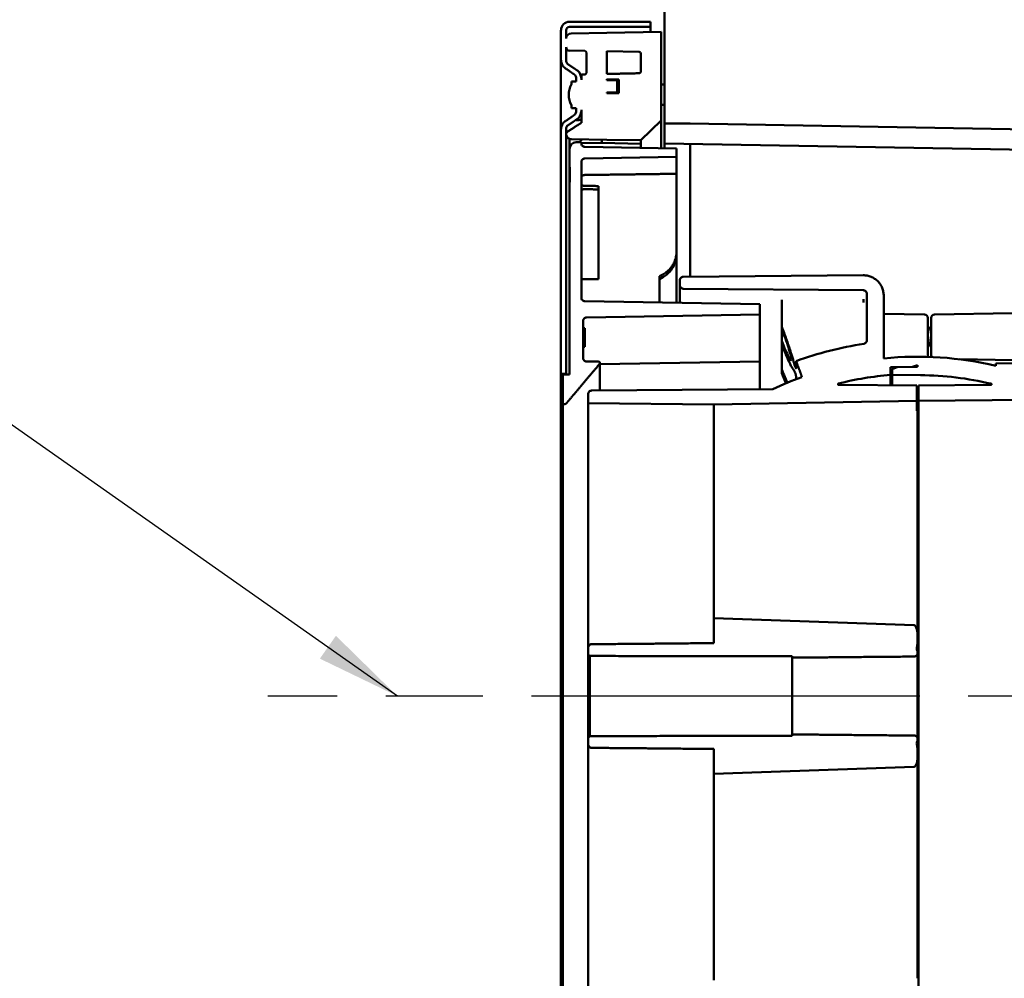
# Model space of a CAD drawing. Header units: inches. Extents: x 0 to 234, y 0 to 165.
# Tile 64 of 85: x 140 to 151, y 69 to 80. Entities that reach past the tile are written whole.
import ezdxf

# ---------------------------------------------------------------- set-up
doc = ezdxf.new("R2010")
doc.units = ezdxf.units.IN
doc.header["$LTSCALE"] = 10
doc.header["$MEASUREMENT"] = 0
doc.linetypes.add('CHAIN', pattern=[0.3543, 0.2362, -0.0295, 0.0591, -0.0295])
for name, color, linetype, lineweight in [('Centerline (ANSI)', 7, 'Continuous', 25), ('Symbol (ANSI)', 7, 'Continuous', 25), ('Visible (ANSI)', 7, 'Continuous', 50)]:
    doc.layers.add(name, color=color, linetype=linetype, lineweight=lineweight)
doc.styles.add('Note Text (ANSI)', font='arial.ttf')
doc.dimstyles.new('Default (ANSI)$7', dxfattribs={"dimscale": 10, "dimtxt": 0.12, "dimasz": 0.098425, "dimexe": 0.125, "dimexo": 0.0625, "dimgap": 0.031496, "dimtad": 0, "dimtih": 1, "dimtoh": 1, "dimrnd": 1e-08, "dimzin": 4, "dimdsep": 46, "dimtxsty": 'Note Text (ANSI)', "dimcen": 0.09, "dimdle": 0.393701, "dimclrd": 256, "dimclre": 256, "dimclrt": 256, "dimadec": 0, "dimazin": 1, "dimtfac": 1, "dimtofl": 0, "dimtmove": 0, "dimatfit": 3, "dimfxl": 1, "dimtolj": 1, "dimtzin": 4, "dimlwd": -1, "dimlwe": -1, "dimarcsym": 0})

msp = doc.modelspace()

# ---------------------------------------------------------------- linework, layer by layer
at = {"layer": 'Centerline (ANSI)', "linetype": 'CHAIN', "ltscale": 1.905165}
msp.add_line((170.391, 72.486), (142.586, 72.486), dxfattribs=at)
at = {"layer": 'Visible (ANSI)'}
for p, q in [((147.184, 90.486), (147.184, 80.203)), ((147.019, 80.301), (146.082, 80.301)), ((146.082, 80.242), (147.019, 80.242)), ((147.019, 80.242), (147.019, 80.301)), ((147.019, 80.181), (147.019, 80.242)), ((145.983, 80.203), (145.983, 79.858)), ((146.043, 80.106), (146.043, 80.203)), ((146.515, 80.172), (146.101, 80.165)), ((147.145, 80.183), (146.515, 80.172)), ((147.145, 79.156), (147.145, 80.183)), ((147.184, 80.203), (147.184, 80.02)), ((146.043, 79.848), (146.043, 80.005)), ((147.184, 80.02), (147.184, 79.587)), ((146.081, 79.966), (146.259, 79.963)), ((146.22, 79.926), (146.22, 79.926)), ((146.279, 79.943), (146.279, 79.715)), ((146.515, 79.696), (146.515, 79.959)), ((146.515, 79.959), (146.889, 79.952)), ((146.909, 79.932), (146.909, 79.728)), ((145.983, 79.858), (145.983, 79.052)), ((146.22, 79.675), (146.214, 79.675)), ((146.259, 79.691), (146.22, 79.69)), ((146.22, 79.69), (146.22, 79.629)), ((146.161, 79.609), (146.106, 79.609)), ((146.106, 79.609), (146.106, 79.577)), ((146.161, 79.642), (146.161, 79.609)), ((146.515, 79.624), (146.515, 79.635)), ((146.515, 79.635), (146.653, 79.632)), ((146.633, 79.622), (146.515, 79.624)), ((146.633, 79.485), (146.633, 79.622)), ((146.653, 79.632), (146.653, 79.475)), ((147.145, 79.573), (147.184, 79.573)), ((147.184, 79.587), (147.184, 79.126)), ((146.515, 79.482), (146.633, 79.485)), ((146.515, 79.472), (146.515, 79.482)), ((146.653, 79.475), (146.515, 79.472)), ((146.106, 79.333), (146.106, 79.301)), ((147.145, 79.337), (147.184, 79.337)), ((146.106, 79.301), (146.161, 79.301)), ((146.161, 79.301), (146.161, 79.268)), ((146.22, 79.281), (146.22, 79.131)), ((146.909, 78.928), (147.145, 79.156)), ((147.145, 78.835), (147.145, 79.156)), ((147.184, 79.126), (147.184, 79.12)), ((147.184, 79.12), (147.482, 79.12)), ((147.184, 79.12), (147.184, 79.007)), ((147.482, 79.12), (158.411, 78.93)), ((145.983, 79.052), (145.983, 76.222)), ((146.043, 76.222), (146.043, 79.062)), ((147.184, 78.889), (147.184, 79.007)), ((146.082, 78.945), (146.082, 78.907)), ((146.082, 78.907), (146.082, 78.826)), ((146.101, 78.942), (146.515, 78.934)), ((146.22, 78.906), (146.159, 78.905)), ((146.22, 78.89), (146.22, 78.906)), ((146.234, 78.894), (146.22, 78.894)), ((146.443, 78.896), (146.234, 78.894)), ((146.456, 78.896), (146.443, 78.896)), ((146.456, 78.936), (146.456, 78.896)), ((146.456, 78.896), (146.909, 78.888)), ((146.515, 78.934), (146.909, 78.928)), ((146.909, 78.888), (146.909, 78.928)), ((146.909, 78.888), (146.909, 78.88)), ((146.909, 78.88), (146.909, 78.84)), ((147.184, 78.889), (158.407, 78.693)), ((147.184, 78.889), (147.184, 78.835)), ((147.482, 78.609), (147.482, 78.884)), ((146.082, 78.826), (146.082, 78.627)), ((147.322, 78.832), (146.258, 78.851)), ((147.322, 78.734), (147.322, 78.832)), ((146.082, 78.627), (146.082, 78.035)), ((146.082, 78.627), (146.082, 78.627)), ((146.22, 77.102), (146.22, 78.676)), ((146.258, 78.715), (147.322, 78.734)), ((147.322, 78.734), (147.322, 78.539)), ((147.322, 78.539), (147.322, 77.636)), ((147.482, 77.346), (147.482, 78.609)), ((146.417, 78.397), (146.417, 77.319)), ((146.082, 78.035), (146.082, 76.212)), ((147.322, 77.605), (147.322, 77.636)), ((147.322, 77.605), (147.322, 77.044)), ((147.125, 77.351), (147.165, 77.373)), ((147.125, 77.047), (147.125, 77.351)), ((147.165, 77.341), (147.125, 77.319)), ((147.361, 77.305), (147.361, 77.247)), ((149.485, 77.363), (147.4, 77.345)), ((147.361, 77.247), (147.361, 77.043)), ((147.4, 77.207), (149.488, 77.189)), ((149.527, 77.15), (149.527, 76.608)), ((148.287, 77.027), (146.258, 77.063)), ((148.287, 76.908), (148.287, 77.027)), ((148.543, 77.079), (148.543, 77.041)), ((148.543, 76.766), (148.543, 77.041)), ((149.724, 76.4), (149.724, 77.127)), ((150.197, 76.907), (149.724, 76.915)), ((150.313, 76.907), (151.22, 76.923)), ((146.239, 76.404), (146.239, 76.834)), ((146.278, 76.873), (148.287, 76.908)), ((148.287, 76.908), (148.287, 76.833)), ((148.287, 76.777), (148.287, 76.833)), ((150.235, 76.868), (150.235, 76.433)), ((150.275, 76.433), (150.275, 76.868)), ((146.239, 76.75), (146.259, 76.75)), ((146.259, 76.75), (146.259, 76.627)), ((148.287, 76.777), (148.287, 76.364)), ((148.543, 76.744), (148.543, 76.766)), ((148.543, 76.603), (148.543, 76.744)), ((150.275, 76.747), (150.249, 76.747)), ((146.259, 76.627), (146.259, 76.566)), ((148.543, 76.562), (148.543, 76.603)), ((146.239, 76.543), (146.259, 76.543)), ((146.239, 76.538), (146.259, 76.538)), ((146.239, 76.534), (146.259, 76.534)), ((146.259, 76.566), (146.259, 76.543)), ((146.259, 76.543), (146.259, 76.538)), ((146.259, 76.543), (146.259, 76.543)), ((146.259, 76.538), (146.259, 76.534)), ((148.543, 76.272), (148.543, 76.562)), ((150.254, 76.555), (150.235, 76.555)), ((146.419, 76.362), (146.278, 76.364)), ((148.287, 76.364), (146.435, 76.332)), ((146.435, 76.026), (146.435, 76.346)), ((148.287, 76.364), (148.287, 76.043)), ((148.709, 76.285), (148.709, 76.369)), ((150.606, 76.389), (151.22, 76.378)), ((152.496, 76.366), (151.023, 76.341)), ((148.543, 76.223), (148.543, 76.272)), ((149.802, 76.298), (150.059, 76.301)), ((149.802, 76.209), (149.802, 76.298)), ((149.881, 76.298), (149.822, 76.276)), ((149.822, 76.276), (149.822, 76.209)), ((150.117, 76.3), (149.881, 76.298)), ((150.059, 76.301), (150.117, 76.322)), ((150.059, 76.301), (150.059, 76.299)), ((150.117, 76.322), (150.117, 76.3)), ((151.023, 76.341), (151.023, 76.314)), ((145.983, 76.222), (146.043, 76.222)), ((145.983, 68.751), (145.983, 76.222)), ((146.003, 76.193), (146.003, 75.893)), ((146.082, 76.212), (146.023, 76.212)), ((146.043, 76.222), (146.043, 76.212)), ((148.709, 76.158), (148.709, 76.187)), ((149.802, 76.209), (149.802, 76.087)), ((149.822, 76.209), (150.15, 76.206)), ((149.822, 76.209), (149.822, 76.087)), ((148.44, 76.044), (146.337, 76.026)), ((150.109, 76.084), (149.201, 76.092)), ((150.109, 75.907), (150.109, 76.084)), ((150.965, 76.092), (150.125, 76.085)), ((150.125, 76.085), (150.125, 75.907)), ((146.003, 75.893), (146.003, 69.08)), ((146.298, 75.986), (146.298, 75.879)), ((147.755, 75.866), (150.109, 75.907)), ((150.109, 75.907), (150.109, 75.813)), ((150.125, 75.907), (151.873, 75.922)), ((150.125, 75.907), (150.125, 69.066)), ((146.298, 75.879), (147.755, 75.866)), ((146.298, 75.879), (146.298, 73.045)), ((147.755, 75.866), (147.755, 75.78)), ((147.755, 75.78), (147.755, 75.731)), ((150.117, 75.805), (150.109, 75.805)), ((150.117, 75.798), (150.117, 75.805)), ((150.117, 75.758), (150.117, 75.798)), ((147.755, 75.731), (147.755, 73.387)), ((150.117, 73.156), (150.117, 75.758)), ((150.078, 73.308), (147.755, 73.387)), ((147.755, 73.387), (147.755, 73.1)), ((150.117, 73.154), (150.117, 73.156)), ((150.117, 72.994), (150.117, 73.154)), ((146.298, 73.045), (146.298, 72.972)), ((146.298, 72.972), (146.298, 72.001)), ((146.318, 72.022), (146.318, 72.951)), ((148.661, 72.947), (148.661, 72.931)), ((148.661, 72.931), (148.661, 72.042)), ((150.117, 72.987), (150.117, 72.994)), ((150.117, 71.986), (150.117, 72.987)), ((148.661, 72.042), (148.661, 72.026)), ((146.298, 72.001), (146.298, 71.928)), ((146.298, 71.928), (146.298, 69.094)), ((150.117, 71.979), (150.117, 71.986)), ((150.117, 71.819), (150.117, 71.979)), ((147.755, 71.873), (147.755, 71.586)), ((150.117, 71.817), (150.117, 71.819)), ((150.117, 69.215), (150.117, 71.817)), ((147.755, 71.586), (150.078, 71.665)), ((147.755, 71.586), (147.755, 69.242)), ((147.755, 69.242), (147.755, 69.193))]:
    msp.add_line(p, q, dxfattribs=at)
for centre, radius, start, end in [((146.082, 80.203), 0.0984, 90, 180), ((146.082, 80.203), 0.0394, 90, 180), ((146.102, 80.106), 0.0591, 91, 180), ((146.082, 80.005), 0.0394, 180, 269), ((146.259, 79.943), 0.0197, 0, 89), ((146.889, 79.932), 0.0197, 0, 89), ((146.319, 79.455), 0.246, 150.3405, 209.6595), ((146.102, 79.001), 0.0591, 199.8679, 269), ((146.161, 78.826), 0.0787, 91, 180), ((150.196, 76.868), 0.0394, 0, 89), ((150.314, 76.868), 0.0394, 91, 180), ((150.117, 72.486), 4.13, 98.6898, 109.9431), ((150.117, 72.486), 3.933, 76.6889, 95.7451), ((150.196, 76.433), 0.0394, 336.4655, 0), ((150.314, 76.433), 0.0394, 180, 206.0646), ((150.117, 72.486), 3.933, 109.9413, 115.2386), ((150.117, 72.486), 3.736, 94.8362, 104.2219), ((150.117, 72.486), 3.719, 76.7927, 89.4994)]:
    msp.add_arc(centre, radius, start, end, dxfattribs=at)
for centre, major_axis, ratio, start_param, end_param in [((146.121, 78.035), (0, 1.128), 0.034899, 1.039071, 1.570796), ((149.488, 77.065), (0, 0.0197), 0.072169, 3.414237, 6.067537), ((150.078, 73.156), (0, 0.152), 0.258819, 4.712389, 6.274459), ((150.078, 73.154), (0, -0.152), 0.258819, 0.81447, 1.570796), ((150.078, 71.819), (0, 0.152), 0.258819, 4.712389, 5.468653), ((150.078, 71.817), (0, -0.152), 0.258819, 0.008727, 1.570796)]:
    msp.add_ellipse(centre, major_axis=major_axis, ratio=ratio, start_param=start_param, end_param=end_param, dxfattribs=at)
for points, knots in [([(145.983, 79.858), (145.983, 79.844), (145.987, 79.827), (145.996, 79.802), (146.005, 79.788), (146.019, 79.772), (146.026, 79.767), (146.033, 79.762)], [0.384757, 0.384757, 0.384757, 0.384757, 0.4901811, 0.4901811, 0.5932148, 0.5932148, 0.6522397, 0.6522397, 0.6522397, 0.6522397]), ([(146.062, 79.81), (146.059, 79.812), (146.056, 79.814), (146.051, 79.821), (146.047, 79.826), (146.044, 79.836), (146.043, 79.842), (146.043, 79.848)], [0.3613105, 0.3613105, 0.3613105, 0.3613105, 0.3869647, 0.3869647, 0.4264542, 0.4264542, 0.4674738, 0.4674738, 0.4674738, 0.4674738]), ([(146.141, 79.687), (146.143, 79.685), (146.146, 79.683), (146.151, 79.676), (146.155, 79.67), (146.159, 79.658), (146.161, 79.649), (146.161, 79.642)], [0.0507248, 0.0507248, 0.0507248, 0.0507248, 0.0723695, 0.0723695, 0.1175327, 0.1175327, 0.1724016, 0.1724016, 0.1724016, 0.1724016]), ([(146.22, 79.629), (146.22, 79.646), (146.217, 79.666), (146.207, 79.695), (146.199, 79.709), (146.185, 79.726), (146.178, 79.733), (146.17, 79.738)], [0.4237518, 0.4237518, 0.4237518, 0.4237518, 0.5527575, 0.5527575, 0.6551935, 0.6551935, 0.721307, 0.721307, 0.721307, 0.721307]), ([(146.279, 79.715), (146.279, 79.712), (146.278, 79.708), (146.276, 79.702), (146.274, 79.699), (146.271, 79.695), (146.268, 79.693), (146.264, 79.691), (146.262, 79.691), (146.259, 79.691)], [0.08162098, 0.08162098, 0.08162098, 0.08162098, 0.10568095, 0.10568095, 0.1277851, 0.1277851, 0.14722508, 0.14722508, 0.16360233, 0.16360233, 0.16360233, 0.16360233]), ([(146.909, 79.728), (146.909, 79.725), (146.908, 79.722), (146.906, 79.716), (146.905, 79.713), (146.901, 79.709), (146.899, 79.707), (146.894, 79.705), (146.892, 79.704), (146.889, 79.704)], [0.08097761, 0.08097761, 0.08097761, 0.08097761, 0.10341653, 0.10341653, 0.12430625, 0.12430625, 0.14478871, 0.14478871, 0.16214371, 0.16214371, 0.16214371, 0.16214371]), ([(146.161, 79.268), (146.161, 79.261), (146.159, 79.252), (146.155, 79.24), (146.151, 79.234), (146.146, 79.227), (146.143, 79.225), (146.141, 79.223)], [0.5471924, 0.5471924, 0.5471924, 0.5471924, 0.6020614, 0.6020614, 0.6472246, 0.6472246, 0.6688692, 0.6688692, 0.6688692, 0.6688692]), ([(146.17, 79.172), (146.178, 79.177), (146.185, 79.184), (146.199, 79.201), (146.207, 79.215), (146.217, 79.244), (146.22, 79.264), (146.22, 79.281)], [-0.721307, -0.721307, -0.721307, -0.721307, -0.6551935, -0.6551935, -0.5527575, -0.5527575, -0.4237518, -0.4237518, -0.4237518, -0.4237518]), ([(146.033, 79.148), (146.026, 79.143), (146.019, 79.138), (146.005, 79.122), (145.996, 79.108), (145.987, 79.083), (145.983, 79.066), (145.983, 79.052)], [0.9036402, 0.9036402, 0.9036402, 0.9036402, 0.9626651, 0.9626651, 1.0656987, 1.0656987, 1.1711229, 1.1711229, 1.1711229, 1.1711229]), ([(146.043, 79.062), (146.043, 79.068), (146.044, 79.074), (146.047, 79.084), (146.051, 79.089), (146.056, 79.096), (146.059, 79.098), (146.062, 79.1)], [0.1549078, 0.1549078, 0.1549078, 0.1549078, 0.1959274, 0.1959274, 0.2354169, 0.2354169, 0.2610711, 0.2610711, 0.2610711, 0.2610711]), ([(146.062, 79.03), (146.059, 79.028), (146.056, 79.026), (146.051, 79.019), (146.048, 79.016), (146.045, 79.007), (146.044, 79.002), (146.043, 78.991), (146.044, 78.986), (146.046, 78.981)], [-0.142081, -0.142081, -0.142081, -0.142081, -0.1127995, -0.1127995, -0.0803982, -0.0803982, -0.0406394, -0.0406394, 0, 0, 0, 0]), ([(146.043, 79.001), (146.043, 78.989), (146.049, 78.97), (146.062, 78.955), (146.074, 78.948), (146.08, 78.946), (146.082, 78.945)], [-0.262948, -0.262948, -0.262948, -0.262948, -0.18782, -0.112692, -0.075128, -0.055182, -0.055182, -0.055182, -0.055182]), ([(146.201, 78.906), (146.201, 78.907), (146.202, 78.908), (146.203, 78.911), (146.205, 78.914), (146.209, 78.918), (146.211, 78.919), (146.215, 78.922), (146.217, 78.923), (146.219, 78.924), (146.219, 78.924), (146.22, 78.924)], [0.01645337, 0.01645337, 0.01645337, 0.01645337, 0.02438601, 0.02438601, 0.04629175, 0.04629175, 0.06896553, 0.06896553, 0.09245969, 0.09245969, 0.09284459, 0.09284459, 0.09284459, 0.09284459]), ([(146.258, 78.851), (146.254, 78.851), (146.248, 78.852), (146.239, 78.856), (146.235, 78.859), (146.228, 78.866), (146.225, 78.871), (146.221, 78.88), (146.22, 78.885), (146.22, 78.89)], [0.2979818, 0.2979818, 0.2979818, 0.2979818, 0.3332699, 0.3332699, 0.3702967, 0.3702967, 0.4073326, 0.4073326, 0.4443758, 0.4443758, 0.4443758, 0.4443758]), ([(146.082, 78.627), (146.082, 78.622), (146.083, 78.617), (146.086, 78.611), (146.086, 78.609), (146.087, 78.607)], [0.14812759, 0.14812759, 0.14812759, 0.14812759, 0.18517248, 0.18517248, 0.19841933, 0.19841933, 0.19841933, 0.19841933]), ([(146.087, 78.607), (146.086, 78.61), (146.085, 78.612), (146.083, 78.618), (146.082, 78.622), (146.082, 78.627), (146.082, 78.627), (146.082, 78.627)], [0.36127249, 0.36127249, 0.36127249, 0.36127249, 0.39550433, 0.39550433, 0.45042664, 0.45042664, 0.45120125, 0.45120125, 0.45120125, 0.45120125]), ([(146.22, 78.676), (146.22, 78.681), (146.221, 78.687), (146.225, 78.696), (146.228, 78.7), (146.235, 78.707), (146.239, 78.71), (146.248, 78.714), (146.254, 78.715), (146.258, 78.715)], [0.444382, 0.444382, 0.444382, 0.444382, 0.4814225, 0.4814225, 0.5184551, 0.5184551, 0.555486, 0.555486, 0.5907777, 0.5907777, 0.5907777, 0.5907777]), ([(146.258, 78.525), (146.255, 78.525), (146.252, 78.525), (146.245, 78.523), (146.241, 78.522), (146.234, 78.519), (146.23, 78.517), (146.225, 78.511), (146.223, 78.509), (146.22, 78.503), (146.22, 78.5), (146.22, 78.497), (146.22, 78.497), (146.22, 78.497)], [0.1939297, 0.1939297, 0.1939297, 0.1939297, 0.2203257, 0.2203257, 0.2525442, 0.2525442, 0.2956782, 0.2956782, 0.3388646, 0.3388646, 0.3843303, 0.3843303, 0.3849688, 0.3849688, 0.3849688, 0.3849688]), ([(146.22, 78.41), (146.22, 78.409), (146.221, 78.408), (146.225, 78.405), (146.228, 78.404), (146.235, 78.402), (146.239, 78.401), (146.249, 78.4), (146.254, 78.4), (146.258, 78.4)], [-0.4520343, -0.4520343, -0.4520343, -0.4520343, -0.4143937, -0.4143937, -0.3767195, -0.3767195, -0.3390453, -0.3390453, -0.3030893, -0.3030893, -0.3030893, -0.3030893]), ([(146.258, 78.36), (146.254, 78.36), (146.249, 78.36), (146.239, 78.359), (146.235, 78.358), (146.228, 78.356), (146.225, 78.355), (146.221, 78.352), (146.22, 78.351), (146.22, 78.35)], [-0.2997125, -0.2997125, -0.2997125, -0.2997125, -0.2637565, -0.2637565, -0.2260823, -0.2260823, -0.1884082, -0.1884082, -0.1507675, -0.1507675, -0.1507675, -0.1507675]), ([(147.322, 77.636), (147.322, 77.617), (147.32, 77.596), (147.312, 77.556), (147.306, 77.537), (147.291, 77.502), (147.281, 77.484), (147.257, 77.45), (147.244, 77.434), (147.216, 77.408), (147.2, 77.394), (147.176, 77.379), (147.17, 77.376), (147.165, 77.373)], [1.1848252, 1.1848252, 1.1848252, 1.1848252, 1.3329275, 1.3329275, 1.4810298, 1.4810298, 1.6291556, 1.6291556, 1.7772815, 1.7772815, 1.9254165, 1.9254165, 1.9735881, 1.9735881, 1.9735881, 1.9735881]), ([(147.165, 77.341), (147.17, 77.344), (147.176, 77.348), (147.2, 77.363), (147.216, 77.376), (147.244, 77.403), (147.257, 77.419), (147.281, 77.453), (147.291, 77.471), (147.306, 77.506), (147.312, 77.525), (147.32, 77.566), (147.322, 77.586), (147.322, 77.605)], [2.7660287, 2.7660287, 2.7660287, 2.7660287, 2.8142003, 2.8142003, 2.9623353, 2.9623353, 3.1104612, 3.1104612, 3.2585871, 3.2585871, 3.4066893, 3.4066893, 3.5547916, 3.5547916, 3.5547916, 3.5547916]), ([(146.258, 77.317), (146.254, 77.317), (146.249, 77.317), (146.244, 77.318), (146.239, 77.318), (146.235, 77.319), (146.231, 77.32), (146.228, 77.32), (146.225, 77.321), (146.223, 77.323), (146.221, 77.324), (146.22, 77.325), (146.22, 77.326)], [0.0017674, 0.0017674, 0.0017674, 0.0017674, 0.0376731, 0.0376731, 0.0376731, 0.0753461, 0.0753461, 0.0753461, 0.1130237, 0.1130237, 0.1130237, 0.1507423, 0.1507423, 0.1507423, 0.1507423]), ([(147.4, 77.345), (147.396, 77.345), (147.39, 77.344), (147.381, 77.34), (147.376, 77.337), (147.37, 77.33), (147.366, 77.325), (147.363, 77.316), (147.361, 77.31), (147.361, 77.305)], [0.0008691, 0.0008691, 0.0008691, 0.0008691, 0.037016, 0.037016, 0.0740448, 0.0740448, 0.1110893, 0.1110893, 0.1481471, 0.1481471, 0.1481471, 0.1481471]), ([(149.724, 77.127), (149.724, 77.141), (149.722, 77.157), (149.716, 77.188), (149.711, 77.204), (149.7, 77.231), (149.693, 77.245), (149.675, 77.271), (149.665, 77.283), (149.644, 77.304), (149.632, 77.314), (149.605, 77.332), (149.591, 77.339), (149.564, 77.351), (149.549, 77.355), (149.518, 77.362), (149.502, 77.363), (149.487, 77.363), (149.487, 77.363), (149.486, 77.363), (149.485, 77.363)], [-0.8888948, -0.8888948, -0.8888948, -0.8888948, -0.7777155, -0.7777155, -0.6665361, -0.6665361, -0.5554014, -0.5554014, -0.4442667, -0.4442667, -0.3331809, -0.3331809, -0.2220951, -0.2220951, -0.1110475, -0.1110475, 0, 0, 0, 0.0052138, 0.0052138, 0.0052138, 0.0052138]), ([(147.361, 77.247), (147.361, 77.242), (147.363, 77.236), (147.366, 77.227), (147.37, 77.222), (147.376, 77.215), (147.381, 77.212), (147.39, 77.208), (147.396, 77.207), (147.4, 77.207)], [0.1481483, 0.1481483, 0.1481483, 0.1481483, 0.1852071, 0.1852071, 0.2222526, 0.2222526, 0.2592818, 0.2592818, 0.2954283, 0.2954283, 0.2954283, 0.2954283]), ([(149.488, 77.189), (149.493, 77.189), (149.498, 77.188), (149.507, 77.184), (149.512, 77.181), (149.519, 77.174), (149.522, 77.169), (149.526, 77.16), (149.527, 77.154), (149.527, 77.15)], [0.0008691, 0.0008691, 0.0008691, 0.0008691, 0.0370154, 0.0370154, 0.0740446, 0.0740446, 0.1110905, 0.1110905, 0.1481505, 0.1481505, 0.1481505, 0.1481505]), ([(146.258, 77.063), (146.254, 77.063), (146.248, 77.064), (146.239, 77.067), (146.235, 77.071), (146.228, 77.078), (146.225, 77.082), (146.221, 77.091), (146.22, 77.097), (146.22, 77.102)], [0.2980354, 0.2980354, 0.2980354, 0.2980354, 0.3333191, 0.3333191, 0.3703486, 0.3703486, 0.4073955, 0.4073955, 0.4444565, 0.4444565, 0.4444565, 0.4444565]), ([(146.239, 76.834), (146.239, 76.839), (146.241, 76.844), (146.244, 76.853), (146.247, 76.858), (146.254, 76.865), (146.259, 76.868), (146.268, 76.872), (146.273, 76.873), (146.278, 76.873)], [0.4444778, 0.4444778, 0.4444778, 0.4444778, 0.4815432, 0.4815432, 0.5185923, 0.5185923, 0.5556223, 0.5556223, 0.590905, 0.590905, 0.590905, 0.590905]), ([(148.684, 76.345), (148.677, 76.371), (148.669, 76.401), (148.646, 76.472), (148.631, 76.52), (148.597, 76.618), (148.579, 76.669), (148.555, 76.732), (148.549, 76.749), (148.543, 76.766)], [1.877383, 1.877383, 1.877383, 1.877383, 2.169064, 2.169064, 2.547281, 2.547281, 2.925497, 2.925497, 3.064691, 3.064691, 3.064691, 3.064691]), ([(148.543, 76.744), (148.547, 76.731), (148.552, 76.718), (148.557, 76.705), (148.569, 76.673), (148.582, 76.637), (148.606, 76.567), (148.617, 76.533), (148.634, 76.477), (148.641, 76.452), (148.651, 76.411), (148.653, 76.396), (148.653, 76.379), (148.651, 76.376), (148.641, 76.383), (148.634, 76.394), (148.617, 76.424), (148.606, 76.447), (148.582, 76.501), (148.569, 76.533), (148.552, 76.576), (148.547, 76.589), (148.543, 76.603)], [-0.105177, -0.105177, -0.105177, -0.105177, 0, 0, 0, 0.268295, 0.268295, 0.536591, 0.536591, 0.786151, 0.786151, 1.035712, 1.035712, 1.285272, 1.285272, 1.534833, 1.534833, 1.803128, 1.803128, 2.071424, 2.071424, 2.1766, 2.1766, 2.1766, 2.1766]), ([(150.235, 76.761), (150.236, 76.763), (150.238, 76.771), (150.241, 76.772), (150.243, 76.767)], [58.7432172, 58.7432172, 58.7432172, 58.7432172, 58.8425291, 59.3719526, 59.3719526, 59.3719526, 59.3719526]), ([(150.249, 76.747), (150.249, 76.747), (150.249, 76.746), (150.248, 76.746), (150.247, 76.745), (150.246, 76.743), (150.246, 76.743), (150.246, 76.743), (150.246, 76.743), (150.246, 76.742), (150.246, 76.742), (150.246, 76.742), (150.246, 76.742), (150.246, 76.742), (150.246, 76.741), (150.245, 76.74), (150.245, 76.739), (150.244, 76.735), (150.243, 76.733), (150.242, 76.728), (150.242, 76.726), (150.241, 76.722), (150.241, 76.721), (150.241, 76.72), (150.241, 76.719), (150.24, 76.718), (150.24, 76.718), (150.24, 76.717), (150.24, 76.717), (150.24, 76.716), (150.24, 76.715), (150.239, 76.71), (150.239, 76.706), (150.237, 76.696), (150.237, 76.691), (150.236, 76.685), (150.236, 76.683), (150.235, 76.681)], [2.8373106, 2.8373106, 2.8373106, 2.8373106, 2.8641576, 2.8641576, 2.9028591, 2.9028591, 2.9081234, 2.9081234, 2.9107896, 2.9107896, 2.9130224, 2.9130224, 2.9158309, 2.9158309, 2.9202528, 2.9202528, 2.9494648, 2.9494648, 2.9808293, 2.9808293, 3.0150408, 3.0150408, 3.0244599, 3.0244599, 3.029291, 3.029291, 3.0332261, 3.0332261, 3.0377867, 3.0377867, 3.0456723, 3.0456723, 3.0882142, 3.0882142, 3.1291419, 3.1291419, 3.1437121, 3.1437121, 3.1437121, 3.1437121]), ([(149.527, 76.608), (149.527, 76.603), (149.526, 76.597), (149.522, 76.588), (149.519, 76.584), (149.512, 76.577), (149.507, 76.573), (149.5, 76.57), (149.497, 76.57), (149.493, 76.569)], [0.1481656, 0.1481656, 0.1481656, 0.1481656, 0.185236, 0.185236, 0.2222887, 0.2222887, 0.2593196, 0.2593196, 0.281933, 0.281933, 0.281933, 0.281933]), ([(150.254, 76.555), (150.254, 76.555), (150.254, 76.555), (150.254, 76.555), (150.254, 76.555), (150.254, 76.555), (150.255, 76.555), (150.255, 76.555), (150.255, 76.555), (150.255, 76.556), (150.256, 76.556), (150.257, 76.558), (150.257, 76.56), (150.258, 76.563), (150.259, 76.565), (150.259, 76.567), (150.259, 76.567), (150.259, 76.568), (150.26, 76.568), (150.26, 76.569), (150.26, 76.569), (150.26, 76.569), (150.26, 76.57), (150.26, 76.572), (150.261, 76.573), (150.262, 76.578), (150.262, 76.582), (150.264, 76.589), (150.264, 76.593), (150.265, 76.598), (150.265, 76.599), (150.265, 76.601), (150.266, 76.602), (150.266, 76.603), (150.266, 76.604), (150.266, 76.606), (150.266, 76.607), (150.267, 76.611), (150.267, 76.614), (150.268, 76.622), (150.269, 76.628), (150.27, 76.637), (150.27, 76.64), (150.271, 76.644), (150.271, 76.645), (150.271, 76.646), (150.271, 76.647), (150.271, 76.648), (150.271, 76.648), (150.271, 76.65), (150.271, 76.65), (150.272, 76.653), (150.272, 76.656), (150.273, 76.664), (150.274, 76.669), (150.274, 76.675), (150.275, 76.677), (150.275, 76.678)], [4.1125055, 4.1125055, 4.1125055, 4.1125055, 4.118687, 4.118687, 4.1252021, 4.1252021, 4.1314731, 4.1314731, 4.1402872, 4.1402872, 4.1644319, 4.1644319, 4.2101775, 4.2101775, 4.2353148, 4.2353148, 4.2415482, 4.2415482, 4.2453482, 4.2453482, 4.2489377, 4.2489377, 4.2545075, 4.2545075, 4.2735157, 4.2735157, 4.3157809, 4.3157809, 4.3536101, 4.3536101, 4.3637306, 4.3637306, 4.3702525, 4.3702525, 4.3765198, 4.3765198, 4.3853115, 4.3853115, 4.4092597, 4.4092597, 4.4541785, 4.4541785, 4.4803244, 4.4803244, 4.4865943, 4.4865943, 4.4904022, 4.4904022, 4.4939869, 4.4939869, 4.4995278, 4.4995278, 4.5182158, 4.5182158, 4.5589784, 4.5589784, 4.5704316, 4.5704316, 4.5704316, 4.5704316]), ([(148.543, 76.562), (148.549, 76.545), (148.555, 76.528), (148.562, 76.512), (148.579, 76.468), (148.597, 76.424), (148.631, 76.349), (148.646, 76.318), (148.669, 76.28), (148.677, 76.267), (148.684, 76.26)], [-0.139194, -0.139194, -0.139194, -0.139194, 0, 0, 0, 0.378216, 0.378216, 0.756433, 0.756433, 1.048117, 1.048117, 1.048117, 1.048117]), ([(146.278, 76.364), (146.273, 76.364), (146.268, 76.365), (146.259, 76.369), (146.254, 76.372), (146.247, 76.379), (146.244, 76.384), (146.241, 76.393), (146.239, 76.399), (146.239, 76.404)], [0.2980787, 0.2980787, 0.2980787, 0.2980787, 0.3333589, 0.3333589, 0.3703906, 0.3703906, 0.4074463, 0.4074463, 0.4445217, 0.4445217, 0.4445217, 0.4445217]), ([(146.431, 76.336), (146.432, 76.337), (146.433, 76.339), (146.434, 76.342), (146.435, 76.344), (146.435, 76.348), (146.434, 76.35), (146.433, 76.354), (146.432, 76.356), (146.429, 76.358), (146.427, 76.36), (146.423, 76.361), (146.421, 76.362), (146.419, 76.362)], [0.15142647, 0.15142647, 0.15142647, 0.15142647, 0.1629806, 0.1629806, 0.1778113, 0.1778113, 0.19264193, 0.19264193, 0.20746438, 0.20746438, 0.22227701, 0.22227701, 0.23638903, 0.23638903, 0.23638903, 0.23638903]), ([(148.684, 76.345), (148.685, 76.342), (148.686, 76.338), (148.689, 76.329), (148.69, 76.325), (148.693, 76.317), (148.694, 76.313), (148.697, 76.306), (148.698, 76.302), (148.701, 76.296), (148.702, 76.293), (148.705, 76.287), (148.706, 76.285), (148.708, 76.284), (148.708, 76.283), (148.708, 76.284), (148.709, 76.284), (148.709, 76.285)], [-0.2086239, -0.2086239, -0.2086239, -0.2086239, -0.1808895, -0.1808895, -0.1575958, -0.1575958, -0.1368899, -0.1368899, -0.1155519, -0.1155519, -0.0929842, -0.0929842, -0.0598424, -0.0598424, -0.0299855, -0.0299855, 0, 0, 0, 0]), ([(148.709, 76.187), (148.709, 76.189), (148.708, 76.19), (148.708, 76.194), (148.708, 76.196), (148.706, 76.202), (148.705, 76.206), (148.702, 76.216), (148.701, 76.22), (148.698, 76.229), (148.697, 76.233), (148.694, 76.24), (148.693, 76.243), (148.69, 76.25), (148.689, 76.253), (148.686, 76.257), (148.685, 76.259), (148.684, 76.26)], [-0.3113423, -0.3113423, -0.3113423, -0.3113423, -0.266702, -0.266702, -0.2222033, -0.2222033, -0.1727464, -0.1727464, -0.1390421, -0.1390421, -0.1071667, -0.1071667, -0.0762264, -0.0762264, -0.0414177, -0.0414177, -0.0000108, -0.0000108, -0.0000108, -0.0000108]), ([(146.023, 76.212), (146.02, 76.212), (146.018, 76.212), (146.013, 76.21), (146.011, 76.208), (146.007, 76.205), (146.006, 76.203), (146.004, 76.198), (146.003, 76.195), (146.003, 76.193)], [0, 0, 0, 0, 0.01850519, 0.01850519, 0.03702129, 0.03702129, 0.05555067, 0.05555067, 0.07409116, 0.07409116, 0.07409116, 0.07409116]), ([(146.337, 76.026), (146.333, 76.026), (146.327, 76.024), (146.318, 76.021), (146.313, 76.017), (146.307, 76.011), (146.303, 76.006), (146.3, 75.997), (146.298, 75.991), (146.298, 75.986)], [0.0008691, 0.0008691, 0.0008691, 0.0008691, 0.0370088, 0.0370088, 0.0740419, 0.0740419, 0.1111045, 0.1111045, 0.1481923, 0.1481923, 0.1481923, 0.1481923]), ([(149.201, 76.092), (149.2, 76.092), (149.199, 76.093), (149.198, 76.093), (149.197, 76.094), (149.195, 76.095), (149.195, 76.096), (149.194, 76.098), (149.194, 76.099), (149.194, 76.101), (149.194, 76.102), (149.195, 76.104), (149.195, 76.105), (149.197, 76.106), (149.198, 76.107), (149.199, 76.108), (149.199, 76.108), (149.199, 76.108)], [0.0594487, 0.0594487, 0.0594487, 0.0594487, 0.06667678, 0.06667678, 0.07408334, 0.07408334, 0.08149553, 0.08149553, 0.08891235, 0.08891235, 0.09632915, 0.09632915, 0.10374129, 0.10374129, 0.11114784, 0.11114784, 0.11390036, 0.11390036, 0.11390036, 0.11390036]), ([(150.967, 76.107), (150.968, 76.107), (150.968, 76.107), (150.969, 76.107), (150.97, 76.106), (150.972, 76.105), (150.972, 76.104), (150.973, 76.102), (150.973, 76.101), (150.973, 76.099), (150.973, 76.098), (150.972, 76.096), (150.972, 76.095), (150.97, 76.093), (150.969, 76.093), (150.967, 76.092), (150.966, 76.092), (150.965, 76.092)], [0.00432397, 0.00432397, 0.00432397, 0.00432397, 0.00740192, 0.00740192, 0.01480846, 0.01480846, 0.02222061, 0.02222061, 0.02963741, 0.02963741, 0.03705423, 0.03705423, 0.04446642, 0.04446642, 0.05187299, 0.05187299, 0.05910107, 0.05910107, 0.05910107, 0.05910107]), ([(146.003, 75.893), (146.003, 75.89), (146.004, 75.886), (146.006, 75.881), (146.008, 75.878), (146.012, 75.874), (146.015, 75.872), (146.02, 75.87), (146.024, 75.869), (146.03, 75.869), (146.033, 75.87), (146.038, 75.872), (146.041, 75.874), (146.044, 75.877), (146.044, 75.877), (146.045, 75.878)], [0.0889188, 0.0889188, 0.0889188, 0.0889188, 0.1111738, 0.1111738, 0.1334133, 0.1334133, 0.1556338, 0.1556338, 0.1778383, 0.1778383, 0.2000429, 0.2000429, 0.2222633, 0.2222633, 0.2271703, 0.2271703, 0.2271703, 0.2271703]), ([(150.109, 75.793), (150.109, 75.798), (150.109, 75.802), (150.109, 75.809), (150.109, 75.812), (150.109, 75.813)], [0.00001377, 0.00001377, 0.00001377, 0.00001377, 0.04552401, 0.04552401, 0.09132399, 0.09132399, 0.09132399, 0.09132399]), ([(150.117, 75.798), (150.116, 75.797), (150.115, 75.796), (150.112, 75.795), (150.111, 75.794), (150.109, 75.793)], [0.00016402, 0.00016402, 0.00016402, 0.00016402, 0.01196696, 0.01196696, 0.02358736, 0.02358736, 0.02358736, 0.02358736]), ([(146.337, 73.087), (146.333, 73.087), (146.327, 73.085), (146.318, 73.082), (146.314, 73.078), (146.307, 73.071), (146.303, 73.066), (146.3, 73.057), (146.298, 73.051), (146.298, 73.045)], [0.0008691, 0.0008691, 0.0008691, 0.0008691, 0.0364985, 0.0364985, 0.073807, 0.073807, 0.1121879, 0.1121879, 0.1516109, 0.1516109, 0.1516109, 0.1516109]), ([(150.113, 73.014), (150.109, 73.021), (150.107, 73.029), (150.105, 73.041), (150.106, 73.045), (150.107, 73.049)], [-0.09439233, -0.09439233, -0.09439233, -0.09439233, -0.03204579, -0.03204579, 0, 0, 0, 0]), ([(150.078, 72.944), (150.083, 72.945), (150.088, 72.946), (150.097, 72.949), (150.102, 72.953), (150.109, 72.96), (150.112, 72.965), (150.116, 72.975), (150.117, 72.981), (150.117, 72.987)], [0.3063957, 0.3063957, 0.3063957, 0.3063957, 0.341752, 0.341752, 0.3793271, 0.3793271, 0.4184356, 0.4184356, 0.4586171, 0.4586171, 0.4586171, 0.4586171]), ([(150.117, 72.994), (150.117, 73), (150.116, 73.006), (150.114, 73.012), (150.113, 73.013), (150.113, 73.014)], [0.45818295, 0.45818295, 0.45818295, 0.45818295, 0.49809433, 0.49809433, 0.50751646, 0.50751646, 0.50751646, 0.50751646]), ([(150.117, 71.986), (150.117, 71.992), (150.116, 71.998), (150.112, 72.008), (150.109, 72.013), (150.102, 72.02), (150.097, 72.023), (150.088, 72.027), (150.083, 72.028), (150.078, 72.028)], [0.1524369, 0.1524369, 0.1524369, 0.1524369, 0.1926184, 0.1926184, 0.2317269, 0.2317269, 0.269302, 0.269302, 0.3046583, 0.3046583, 0.3046583, 0.3046583]), ([(146.298, 71.928), (146.298, 71.922), (146.3, 71.916), (146.303, 71.907), (146.307, 71.902), (146.314, 71.895), (146.318, 71.891), (146.327, 71.888), (146.333, 71.886), (146.337, 71.886)], [0.4557649, 0.4557649, 0.4557649, 0.4557649, 0.4951879, 0.4951879, 0.5335688, 0.5335688, 0.5708773, 0.5708773, 0.6065067, 0.6065067, 0.6065067, 0.6065067]), ([(150.107, 71.924), (150.106, 71.927), (150.105, 71.931), (150.106, 71.938), (150.106, 71.942), (150.108, 71.95), (150.11, 71.954), (150.113, 71.959)], [-0.09147464, -0.09147464, -0.09147464, -0.09147464, -0.06349345, -0.06349345, -0.03782746, -0.03782746, 0, 0, 0, 0]), ([(150.113, 71.959), (150.113, 71.96), (150.114, 71.961), (150.116, 71.967), (150.117, 71.973), (150.117, 71.979)], [0.10301133, 0.10301133, 0.10301133, 0.10301133, 0.11240018, 0.11240018, 0.15231156, 0.15231156, 0.15231156, 0.15231156])]:
    msp.add_open_spline(points, degree=3, knots=knots, dxfattribs=at)
for points, weights in [([(146.17, 79.738), (146.122, 79.771), (146.062, 79.81)], [1, 1.00483729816, 1]), ([(146.033, 79.762), (146.094, 79.721), (146.141, 79.687)], [1, 1.00679864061, 1]), ([(146.889, 79.704), (146.699, 79.7), (146.515, 79.696)], [1.00000005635, 1.00008881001, 1]), ([(146.141, 79.223), (146.094, 79.189), (146.033, 79.148)], [1, 1.00679864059, 1]), ([(146.062, 79.1), (146.122, 79.139), (146.17, 79.172)], [1, 1.00483729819, 1]), ([(146.22, 79.131), (146.152, 79.086), (146.062, 79.03)], [1, 1.00745615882, 1.00001853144]), ([(146.155, 79.162), (146.191, 79.162), (146.22, 79.163)], [1.0073339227, 1.00633279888, 1]), ([(148.709, 76.369), (148.743, 76.274), (148.776, 76.184)], [1.00135825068, 1.0009770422, 1]), ([(146.045, 75.878), (146.226, 76.092), (146.431, 76.336)], [1, 1.00200361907, 1]), ([(148.543, 76.272), (148.576, 76.193), (148.607, 76.118)], [1, 1.00106624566, 1.00169355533]), ([(148.589, 76.111), (148.566, 76.166), (148.543, 76.223)], [1.00130666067, 1.00076685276, 1]), ([(147.755, 73.1), (147.039, 73.093), (146.337, 73.087)], [1, 1.00005196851, 1]), ([(146.298, 72.972), (146.308, 72.961), (146.318, 72.951)], [1, 1.00021528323, 1]), ([(146.318, 72.951), (147.495, 72.949), (148.661, 72.947)], [1, 1.00000887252, 1]), ([(148.661, 72.931), (149.359, 72.938), (150.078, 72.944)], [1, 1.00009393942, 1]), ([(146.318, 72.022), (146.308, 72.011), (146.298, 72.001)], [1, 1.00021528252, 1]), ([(148.661, 72.026), (147.495, 72.024), (146.318, 72.022)], [1, 1.00000889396, 1]), ([(150.078, 72.028), (149.359, 72.035), (148.661, 72.042)], [1, 1.00009393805, 1]), ([(146.337, 71.886), (147.039, 71.88), (147.755, 71.873)], [1, 1.00005197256, 1])]:
    msp.add_rational_spline(points, weights, degree=2, dxfattribs=at)
for points, degree in [([(146.043, 79.001), (146.043, 78.995), (146.043, 78.989), (146.045, 78.984)], 3), ([(146.258, 78.525), (146.789, 78.532), (147.322, 78.539)], 2), ([(146.258, 78.4), (146.337, 78.398), (146.417, 78.397)], 2), ([(146.417, 78.358), (146.337, 78.359), (146.258, 78.36)], 2), ([(146.417, 77.319), (146.337, 77.318), (146.258, 77.317)], 2), ([(150.235, 76.766), (150.237, 76.767), (150.238, 76.768), (150.239, 76.77)], 3), ([(150.243, 76.767), (150.245, 76.76), (150.248, 76.753), (150.251, 76.747)], 3), ([(150.274, 76.532), (150.267, 76.539), (150.26, 76.547), (150.253, 76.555)], 3), ([(150.274, 76.532), (150.274, 76.532), (150.275, 76.532), (150.275, 76.531)], 3)]:
    msp.add_open_spline(points, degree=degree, dxfattribs=at)

# ---------------------------------------------------------------- leaders
at = {"layer": 'Symbol (ANSI)', "annotation_type": 0, "has_hookline": 1, "hookline_direction": 1, "text_width": 19.419}
msp.add_leader([(144.087, 72.486), (133.36, 80.031), (132.376, 80.031)], dimstyle='Default (ANSI)$7', override={"dimtad": 0}, dxfattribs=at)

doc.saveas('drawing.dxf')
